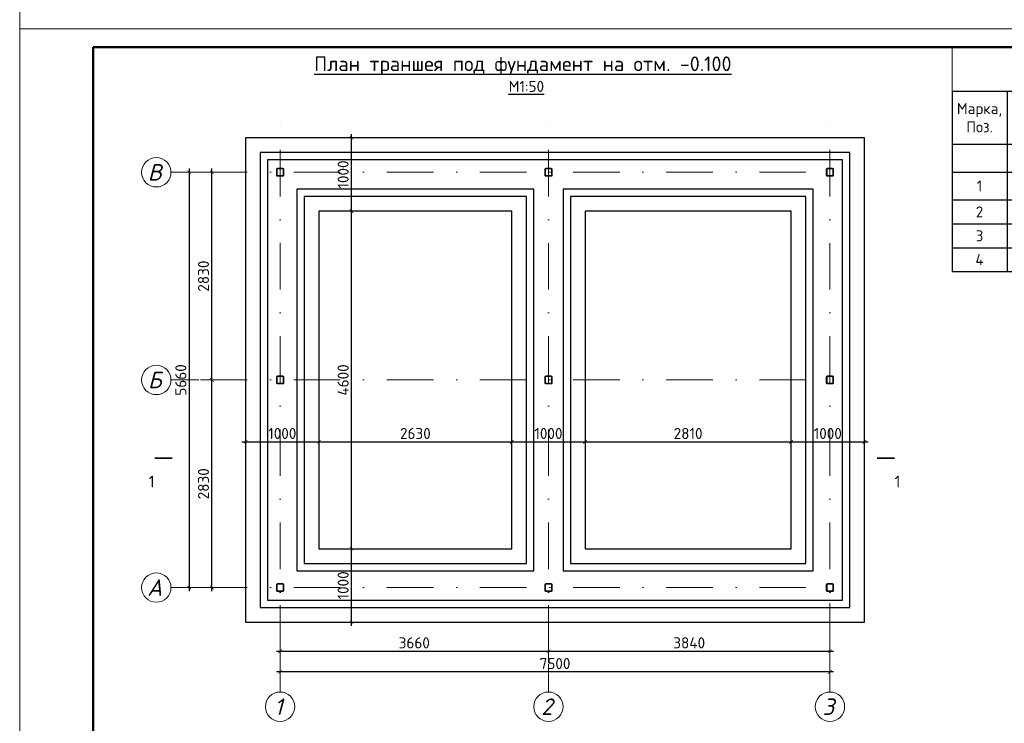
# Model space of a CAD drawing. Header units: millimetres. Extents: x 2842173 to 10151342, y -218675 to 375325.
# Tile 39 of 107: x 2928485 to 2955343, y 29696 to 48875. Entities that reach past the tile are written whole.
import ezdxf
from ezdxf.enums import TextEntityAlignment as Align

# ---------------------------------------------------------------- set-up
doc = ezdxf.new("R2010")
doc.units = ezdxf.units.MM
doc.linetypes.add('DASHDOTX2', pattern=[50.8, 25.4, -12.7, 0, -12.7])
doc.layers.get('Defpoints').update_dxf_attribs({"color": 255})
doc.layers.add('.', color=7, linetype='Continuous', lineweight=15)
doc.styles.add('ICOCPEUR', font='isocpeur.ttf')
doc.styles.add('ISO', font='times.ttf')
doc.styles.add('ISOCPEUR', font='isocpeur.ttf')
doc.styles.add('ГОСТ300', font='isocpeur.ttf')
doc.styles.add('Оси', font='isocpeui.ttf')
doc.dimstyles.new('ГОСТ 50', dxfattribs={"dimtxt": 300, "dimasz": 100, "dimexe": 100, "dimexo": 80, "dimgap": 80, "dimtad": 1, "dimdec": 0, "dimlfac": 0.5, "dimtxsty": 'ГОСТ300', "dimblk": 'ARCHTICK', "dimcen": 50, "dimdle": 100, "dimadec": 0, "dimazin": 0, "dimtfac": 1, "dimtdec": 0, "dimtmove": 0, "dimatfit": 3, "dimldrblk": 'ARCHTICK', "dimfxl": 1, "dimlwe": 9, "dimarcsym": 0})

# ---------------------------------------------------------------- blocks, each defined once
blk = doc.blocks.new('*U20')
at = {"lineweight": 9}
for p, q in [((-20, -5), (-20, 292)), ((-20, 292), (400, 292)), ((400, -5), (-20, -5))]:
    blk.add_line(p, q, dxfattribs=at)
at = {"lineweight": 50}
for p, q in [((0, 0), (0, 287)), ((0, 287), (395, 287))]:
    blk.add_line(p, q, dxfattribs=at)
blk = doc.blocks.new('100x100st')
at = {"layer": '.'}
h = blk.add_hatch(dxfattribs=at)
h.set_pattern_fill('ANSI38', color=256)
h.set_pattern_definition([(45, (2935867.633, 213515.1553), (-2.245064, 2.245064), []), (135, (2935867.633, 213515.1553), (-6.73519, 2.245064), [7.9375, -4.7625])])
h.paths.add_polyline_path([(2935954, 213615), (2935881, 213615, 0.414214), (2935868, 213602), (2935868, 213529, 0.414214), (2935881, 213515), (2935954, 213515, 0.414214), (2935968, 213529), (2935968, 213602, 0.414214)])
h.paths.add_polyline_path([(2935954, 213610, -0.414214), (2935963, 213602), (2935963, 213529, -0.414214), (2935954, 213520), (2935881, 213520, -0.414214), (2935873, 213529), (2935873, 213602, -0.414214), (2935881, 213610)], flags=16)
at = {"color": 0, "linetype": 'ByBlock', "lineweight": 30}
blk.add_lwpolyline([(2935881, 213515), (2935954, 213515, 0.414214), (2935968, 213529), (2935968, 213602, 0.414214), (2935954, 213615), (2935881, 213615, 0.414214), (2935868, 213602), (2935868, 213529, 0.414214), (2935881, 213515, 0.414214)], format="xyb", dxfattribs=at)
blk.add_lwpolyline([(2935881, 213520), (2935954, 213520, 0.414214), (2935963, 213529), (2935963, 213602, 0.414214), (2935954, 213610), (2935881, 213610, 0.414214), (2935873, 213602), (2935873, 213529, 0.414214)], format="xyb", close=True, dxfattribs=at)
blk = doc.blocks.new('*U152')
at = {"color": 0, "linetype": 'DASHDOTX2', "lineweight": -2, "ltscale": 50}
blk.add_line((0, 1209), (0, 17894), dxfattribs=at)
at = {"color": 0, "linetype": 'DASHDOTX2', "lineweight": -2, "ltscale": 30}
blk.add_lwpolyline([(0, 400), (0, 1209)], dxfattribs=at)
at = {"color": 0, "linetype": 'Continuous', "lineweight": -2}
blk.add_circle((0, 0), 400, dxfattribs=at)
at = {"style": 'Оси'}
blk.add_attdef('OS1', text='', height=450, rotation=90, dxfattribs=at).set_placement((0, -44), align=Align.MIDDLE_CENTER)
blk = doc.blocks.new('*U153')
at = {"color": 0, "linetype": 'DASHDOTX2', "lineweight": -2, "ltscale": 50}
blk.add_line((0, 1209), (0, 16343), dxfattribs=at)
at = {"color": 0, "linetype": 'DASHDOTX2', "lineweight": -2, "ltscale": 30}
blk.add_lwpolyline([(0, 400), (0, 1209)], dxfattribs=at)
at = {"color": 0, "linetype": 'Continuous', "lineweight": -2}
blk.add_circle((0, 0), 400, dxfattribs=at)
at = {"style": 'Оси'}
blk.add_attdef('OS1', text='', height=450, dxfattribs=at).set_placement((-44, 0), align=Align.MIDDLE_CENTER)
blk = doc.blocks.new('*U154')
at = {"color": 0, "linetype": 'DASHDOTX2', "lineweight": -2, "ltscale": 50}
blk.add_line((0, 1209), (0, 16299), dxfattribs=at)
at = {"color": 0, "linetype": 'DASHDOTX2', "lineweight": -2, "ltscale": 30}
blk.add_lwpolyline([(0, 400), (0, 1209)], dxfattribs=at)
at = {"color": 0, "linetype": 'Continuous', "lineweight": -2}
blk.add_circle((0, 0), 400, dxfattribs=at)
at = {"style": 'Оси'}
blk.add_attdef('OS1', text='', height=450, dxfattribs=at).set_placement((-44, 0), align=Align.MIDDLE_CENTER)
blk = doc.blocks.new('*U151')
at = {"color": 0, "linetype": 'DASHDOTX2', "lineweight": -2, "ltscale": 50}
blk.add_line((0, 1209), (0, 16286), dxfattribs=at)
at = {"color": 0, "linetype": 'DASHDOTX2', "lineweight": -2, "ltscale": 30}
blk.add_lwpolyline([(0, 400), (0, 1209)], dxfattribs=at)
at = {"color": 0, "linetype": 'Continuous', "lineweight": -2}
blk.add_circle((0, 0), 400, dxfattribs=at)
at = {"style": 'Оси'}
blk.add_attdef('OS1', text='', height=450, dxfattribs=at).set_placement((-44, 0), align=Align.MIDDLE_CENTER)
blk = doc.blocks.new('_ArchTick')
at = {"color": 0, "linetype": 'ByBlock', "const_width": 0.15}
blk.add_lwpolyline([(-0.5, -0.5), (0.5, 0.5)], dxfattribs=at)
blk = doc.blocks.new('*D179')
at = {"color": 0, "lineweight": 9, "transparency": 16777216}
for p, q in [((2933933, 39055), (2933628, 39055)), ((2933933, 33395), (2933628, 33395))]:
    blk.add_line(p, q, dxfattribs=at)
at = {"color": 0, "lineweight": -2, "transparency": 16777216}
blk.add_line((2933728, 33295), (2933728, 39155), dxfattribs=at)
at = {"layer": 'Defpoints', "color": 0, "transparency": 16777216}
for p in [(2933728, 39055), (2934013, 39055), (2934013, 33395)]:
    blk.add_point(p, dxfattribs=at)
at = {"color": 0, "lineweight": -2, "transparency": 16777216, "xscale": 100, "yscale": 100, "zscale": 100}
for p, rotation in [((2933728, 39055), 90), ((2933728, 33395), 270)]:
    blk.add_blockref('_ArchTick', p, dxfattribs=dict(at, rotation=rotation))
at = {"color": 0, "transparency": 16777216, "insert": (2933498, 36225), "char_height": 300, "attachment_point": 5, "rotation": 90, "style": 'ГОСТ300'}
blk.add_mtext('2830', dxfattribs=at)
blk = doc.blocks.new('*D180')
at = {"color": 0, "lineweight": 9, "transparency": 16777216}
for p, q in [((2933932, 44715), (2933628, 44715)), ((2933933, 39055), (2933628, 39055))]:
    blk.add_line(p, q, dxfattribs=at)
at = {"color": 0, "lineweight": -2, "transparency": 16777216}
blk.add_line((2933728, 38955), (2933728, 44815), dxfattribs=at)
at = {"layer": 'Defpoints', "color": 0, "transparency": 16777216}
for p in [(2933728, 44715), (2934012, 44715), (2934013, 39055)]:
    blk.add_point(p, dxfattribs=at)
at = {"color": 0, "lineweight": -2, "transparency": 16777216, "xscale": 100, "yscale": 100, "zscale": 100}
for p, rotation in [((2933728, 44715), 90), ((2933728, 39055), 270)]:
    blk.add_blockref('_ArchTick', p, dxfattribs=dict(at, rotation=rotation))
at = {"color": 0, "transparency": 16777216, "insert": (2933498, 41885), "char_height": 300, "attachment_point": 5, "rotation": 90, "style": 'ГОСТ300'}
blk.add_mtext('2830', dxfattribs=at)
blk = doc.blocks.new('*D181')
at = {"color": 0, "lineweight": 9, "transparency": 16777216}
for p, q in [((2933932, 44715), (2933010, 44715)), ((2933933, 33395), (2933010, 33395))]:
    blk.add_line(p, q, dxfattribs=at)
at = {"color": 0, "lineweight": -2, "transparency": 16777216}
blk.add_line((2933110, 44815), (2933110, 33295), dxfattribs=at)
at = {"layer": 'Defpoints', "color": 0, "transparency": 16777216}
for p in [(2934012, 44715), (2933110, 33395), (2934013, 33395)]:
    blk.add_point(p, dxfattribs=at)
at = {"color": 0, "lineweight": -2, "transparency": 16777216, "xscale": 100, "yscale": 100, "zscale": 100}
for p, rotation in [((2933110, 44715), 90), ((2933110, 33395), 270)]:
    blk.add_blockref('_ArchTick', p, dxfattribs=dict(at, rotation=rotation))
at = {"color": 0, "transparency": 16777216, "insert": (2932880, 39055), "char_height": 300, "attachment_point": 5, "rotation": 90, "style": 'ГОСТ300'}
blk.add_mtext('5660', dxfattribs=at)
blk = doc.blocks.new('*D182')
at = {"color": 0, "lineweight": 9, "transparency": 16777216}
for p, q in [((2935588, 32919), (2935588, 31559)), ((2942908, 32919), (2942908, 31559))]:
    blk.add_line(p, q, dxfattribs=at)
at = {"color": 0, "lineweight": -2, "transparency": 16777216}
blk.add_line((2935488, 31659), (2943008, 31659), dxfattribs=at)
at = {"layer": 'Defpoints', "color": 0, "transparency": 16777216}
for p in [(2935588, 32999), (2942908, 32999), (2942908, 31659)]:
    blk.add_point(p, dxfattribs=at)
at = {"color": 0, "lineweight": -2, "transparency": 16777216, "xscale": 100, "yscale": 100, "zscale": 100, "rotation": 180}
blk.add_blockref('_ArchTick', (2935588, 31659), dxfattribs=at)
at = {"color": 0, "lineweight": -2, "transparency": 16777216, "xscale": 100, "yscale": 100, "zscale": 100}
blk.add_blockref('_ArchTick', (2942908, 31659), dxfattribs=at)
at = {"color": 0, "transparency": 16777216, "insert": (2939248, 31889), "char_height": 300, "attachment_point": 5, "style": 'ГОСТ300'}
blk.add_mtext('3660', dxfattribs=at)
blk = doc.blocks.new('*D183')
at = {"color": 0, "lineweight": 9, "transparency": 16777216}
for p, q in [((2942908, 32919), (2942908, 31559)), ((2950588, 32973), (2950588, 31559))]:
    blk.add_line(p, q, dxfattribs=at)
at = {"color": 0, "lineweight": -2, "transparency": 16777216}
blk.add_line((2942808, 31659), (2950688, 31659), dxfattribs=at)
at = {"layer": 'Defpoints', "color": 0, "transparency": 16777216}
for p in [(2950588, 33053), (2942908, 32999), (2950588, 31659)]:
    blk.add_point(p, dxfattribs=at)
at = {"color": 0, "lineweight": -2, "transparency": 16777216, "xscale": 100, "yscale": 100, "zscale": 100, "rotation": 180}
blk.add_blockref('_ArchTick', (2942908, 31659), dxfattribs=at)
at = {"color": 0, "lineweight": -2, "transparency": 16777216, "xscale": 100, "yscale": 100, "zscale": 100}
blk.add_blockref('_ArchTick', (2950588, 31659), dxfattribs=at)
at = {"color": 0, "transparency": 16777216, "insert": (2946748, 31889), "char_height": 300, "attachment_point": 5, "style": 'ГОСТ300'}
blk.add_mtext('3840', dxfattribs=at)
blk = doc.blocks.new('*D184')
at = {"color": 0, "lineweight": 9, "transparency": 16777216}
for p, q in [((2935588, 32572), (2935588, 30995)), ((2950588, 32572), (2950588, 30995))]:
    blk.add_line(p, q, dxfattribs=at)
at = {"color": 0, "lineweight": -2, "transparency": 16777216}
blk.add_line((2950688, 31095), (2935488, 31095), dxfattribs=at)
at = {"layer": 'Defpoints', "color": 0, "transparency": 16777216}
for p in [(2935588, 32652), (2950588, 32652), (2935588, 31095)]:
    blk.add_point(p, dxfattribs=at)
at = {"color": 0, "lineweight": -2, "transparency": 16777216, "xscale": 100, "yscale": 100, "zscale": 100, "rotation": 180}
blk.add_blockref('_ArchTick', (2935588, 31095), dxfattribs=at)
at = {"color": 0, "lineweight": -2, "transparency": 16777216, "xscale": 100, "yscale": 100, "zscale": 100}
blk.add_blockref('_ArchTick', (2950588, 31095), dxfattribs=at)
at = {"color": 0, "transparency": 16777216, "insert": (2943088, 31325), "char_height": 300, "attachment_point": 5, "style": 'ГОСТ300'}
blk.add_mtext('7500', dxfattribs=at)
blk = doc.blocks.new('*D185')
at = {"color": 0, "lineweight": 9, "transparency": 16777216}
for p, q in [((2934648, 37817), (2934648, 37266)), ((2936648, 37817), (2936648, 37266))]:
    blk.add_line(p, q, dxfattribs=at)
at = {"color": 0, "lineweight": -2, "transparency": 16777216}
blk.add_line((2934548, 37366), (2936748, 37366), dxfattribs=at)
at = {"layer": 'Defpoints', "color": 0, "transparency": 16777216}
for p in [(2934648, 37897), (2936648, 37897), (2936648, 37366)]:
    blk.add_point(p, dxfattribs=at)
at = {"color": 0, "lineweight": -2, "transparency": 16777216, "xscale": 100, "yscale": 100, "zscale": 100, "rotation": 180}
blk.add_blockref('_ArchTick', (2934648, 37366), dxfattribs=at)
at = {"color": 0, "lineweight": -2, "transparency": 16777216, "xscale": 100, "yscale": 100, "zscale": 100}
blk.add_blockref('_ArchTick', (2936648, 37366), dxfattribs=at)
at = {"color": 0, "transparency": 16777216, "insert": (2935648, 37596), "char_height": 300, "attachment_point": 5, "style": 'ГОСТ300'}
blk.add_mtext('1000', dxfattribs=at)
blk = doc.blocks.new('*D186')
at = {"color": 0, "lineweight": 9, "transparency": 16777216}
for p, q in [((2941908, 37935), (2941908, 37266)), ((2936648, 37817), (2936648, 37266))]:
    blk.add_line(p, q, dxfattribs=at)
at = {"color": 0, "lineweight": -2, "transparency": 16777216}
blk.add_line((2936548, 37366), (2942008, 37366), dxfattribs=at)
at = {"layer": 'Defpoints', "color": 0, "transparency": 16777216}
for p in [(2936648, 37897), (2941908, 38015), (2941908, 37366)]:
    blk.add_point(p, dxfattribs=at)
at = {"color": 0, "lineweight": -2, "transparency": 16777216, "xscale": 100, "yscale": 100, "zscale": 100, "rotation": 180}
blk.add_blockref('_ArchTick', (2936648, 37366), dxfattribs=at)
at = {"color": 0, "lineweight": -2, "transparency": 16777216, "xscale": 100, "yscale": 100, "zscale": 100}
blk.add_blockref('_ArchTick', (2941908, 37366), dxfattribs=at)
at = {"color": 0, "transparency": 16777216, "insert": (2939278, 37596), "char_height": 300, "attachment_point": 5, "style": 'ГОСТ300'}
blk.add_mtext('2630', dxfattribs=at)
blk = doc.blocks.new('*D187')
at = {"color": 0, "lineweight": 9, "transparency": 16777216}
for p, q in [((2941908, 37935), (2941908, 37266)), ((2943908, 38081), (2943908, 37266))]:
    blk.add_line(p, q, dxfattribs=at)
at = {"color": 0, "lineweight": -2, "transparency": 16777216}
blk.add_line((2941808, 37366), (2944008, 37366), dxfattribs=at)
at = {"layer": 'Defpoints', "color": 0, "transparency": 16777216}
for p in [(2943908, 38161), (2941908, 38015), (2943908, 37366)]:
    blk.add_point(p, dxfattribs=at)
at = {"color": 0, "lineweight": -2, "transparency": 16777216, "xscale": 100, "yscale": 100, "zscale": 100, "rotation": 180}
blk.add_blockref('_ArchTick', (2941908, 37366), dxfattribs=at)
at = {"color": 0, "lineweight": -2, "transparency": 16777216, "xscale": 100, "yscale": 100, "zscale": 100}
blk.add_blockref('_ArchTick', (2943908, 37366), dxfattribs=at)
at = {"color": 0, "transparency": 16777216, "insert": (2942908, 37596), "char_height": 300, "attachment_point": 5, "style": 'ГОСТ300'}
blk.add_mtext('1000', dxfattribs=at)
blk = doc.blocks.new('*D188')
at = {"color": 0, "lineweight": 9, "transparency": 16777216}
for p, q in [((2949528, 38156), (2949528, 37266)), ((2943908, 38081), (2943908, 37266))]:
    blk.add_line(p, q, dxfattribs=at)
at = {"color": 0, "lineweight": -2, "transparency": 16777216}
blk.add_line((2943808, 37366), (2949628, 37366), dxfattribs=at)
at = {"layer": 'Defpoints', "color": 0, "transparency": 16777216}
for p in [(2943908, 38161), (2949528, 38236), (2949528, 37366)]:
    blk.add_point(p, dxfattribs=at)
at = {"color": 0, "lineweight": -2, "transparency": 16777216, "xscale": 100, "yscale": 100, "zscale": 100, "rotation": 180}
blk.add_blockref('_ArchTick', (2943908, 37366), dxfattribs=at)
at = {"color": 0, "lineweight": -2, "transparency": 16777216, "xscale": 100, "yscale": 100, "zscale": 100}
blk.add_blockref('_ArchTick', (2949528, 37366), dxfattribs=at)
at = {"color": 0, "transparency": 16777216, "insert": (2946718, 37596), "char_height": 300, "attachment_point": 5, "style": 'ГОСТ300'}
blk.add_mtext('2810', dxfattribs=at)
blk = doc.blocks.new('*D189')
at = {"color": 0, "lineweight": 9, "transparency": 16777216}
for p, q in [((2949528, 38156), (2949528, 37266)), ((2951528, 38145), (2951528, 37266))]:
    blk.add_line(p, q, dxfattribs=at)
at = {"color": 0, "lineweight": -2, "transparency": 16777216}
blk.add_line((2949428, 37366), (2951628, 37366), dxfattribs=at)
at = {"layer": 'Defpoints', "color": 0, "transparency": 16777216}
for p in [(2949528, 38236), (2951528, 38225), (2951528, 37366)]:
    blk.add_point(p, dxfattribs=at)
at = {"color": 0, "lineweight": -2, "transparency": 16777216, "xscale": 100, "yscale": 100, "zscale": 100, "rotation": 180}
blk.add_blockref('_ArchTick', (2949528, 37366), dxfattribs=at)
at = {"color": 0, "lineweight": -2, "transparency": 16777216, "xscale": 100, "yscale": 100, "zscale": 100}
blk.add_blockref('_ArchTick', (2951528, 37366), dxfattribs=at)
at = {"color": 0, "transparency": 16777216, "insert": (2950528, 37596), "char_height": 300, "attachment_point": 5, "style": 'ГОСТ300'}
blk.add_mtext('1000', dxfattribs=at)
blk = doc.blocks.new('*D190')
at = {"color": 0, "lineweight": 9, "transparency": 16777216}
for p, q in [((2937047, 34455), (2937638, 34455)), ((2937047, 32455), (2937638, 32455))]:
    blk.add_line(p, q, dxfattribs=at)
at = {"color": 0, "lineweight": -2, "transparency": 16777216}
blk.add_line((2937538, 32355), (2937538, 34555), dxfattribs=at)
at = {"layer": 'Defpoints', "color": 0, "transparency": 16777216}
for p in [(2936967, 34455), (2937538, 34455), (2936967, 32455)]:
    blk.add_point(p, dxfattribs=at)
at = {"color": 0, "lineweight": -2, "transparency": 16777216, "xscale": 100, "yscale": 100, "zscale": 100}
for p, rotation in [((2937538, 34455), 90), ((2937538, 32455), 270)]:
    blk.add_blockref('_ArchTick', p, dxfattribs=dict(at, rotation=rotation))
at = {"color": 0, "transparency": 16777216, "insert": (2937308, 33455), "char_height": 300, "attachment_point": 5, "rotation": 90, "style": 'ГОСТ300'}
blk.add_mtext('1000', dxfattribs=at)
blk = doc.blocks.new('*D191')
at = {"color": 0, "lineweight": 9, "transparency": 16777216}
for p, q in [((2937263, 43655), (2937638, 43655)), ((2937047, 34455), (2937638, 34455))]:
    blk.add_line(p, q, dxfattribs=at)
at = {"color": 0, "lineweight": -2, "transparency": 16777216}
blk.add_line((2937538, 34355), (2937538, 43755), dxfattribs=at)
at = {"layer": 'Defpoints', "color": 0, "transparency": 16777216}
for p in [(2937183, 43655), (2937538, 43655), (2936967, 34455)]:
    blk.add_point(p, dxfattribs=at)
at = {"color": 0, "lineweight": -2, "transparency": 16777216, "xscale": 100, "yscale": 100, "zscale": 100}
for p, rotation in [((2937538, 43655), 90), ((2937538, 34455), 270)]:
    blk.add_blockref('_ArchTick', p, dxfattribs=dict(at, rotation=rotation))
at = {"color": 0, "transparency": 16777216, "insert": (2937308, 39055), "char_height": 300, "attachment_point": 5, "rotation": 90, "style": 'ГОСТ300'}
blk.add_mtext('4600', dxfattribs=at)
blk = doc.blocks.new('*D192')
at = {"color": 0, "lineweight": -2, "transparency": 16777216}
blk.add_line((2937538, 43555), (2937538, 45755), dxfattribs=at)
at = {"color": 0, "lineweight": 9, "transparency": 16777216}
for p, q in [((2937313, 45655), (2937638, 45655)), ((2937263, 43655), (2937638, 43655))]:
    blk.add_line(p, q, dxfattribs=at)
at = {"layer": 'Defpoints', "color": 0, "transparency": 16777216}
for p in [(2937233, 45655), (2937538, 45655), (2937183, 43655)]:
    blk.add_point(p, dxfattribs=at)
at = {"color": 0, "lineweight": -2, "transparency": 16777216, "xscale": 100, "yscale": 100, "zscale": 100}
for p, rotation in [((2937538, 45655), 90), ((2937538, 43655), 270)]:
    blk.add_blockref('_ArchTick', p, dxfattribs=dict(at, rotation=rotation))
at = {"color": 0, "transparency": 16777216, "insert": (2937308, 44655), "char_height": 300, "attachment_point": 5, "rotation": 90, "style": 'ГОСТ300'}
blk.add_mtext('1000', dxfattribs=at)
blk = doc.blocks.new('*T198')
at = {"color": 0, "lineweight": -2, "transparency": 16777216}
for p, q in [((0, -1200), (16067, -1200)), ((11567, -2641), (11567, -6114))]:
    blk.add_line(p, q, dxfattribs=at)
at = {"color": 0, "linetype": 'ByBlock', "lineweight": -2, "transparency": 16777216}
for p, q in [((0, -1200), (0, -6114)), ((1500, -1200), (1500, -6114)), ((11567, -1200), (11567, -2641)), ((12567, -1200), (12567, -6114)), ((14067, -1200), (14067, -6114)), ((16067, -1200), (16067, -6114)), ((0, -2641), (16067, -2641)), ((0, -3403), (16067, -3403)), ((0, -4164), (16067, -4164)), ((0, -4814), (16067, -4814)), ((0, -5464), (16067, -5464)), ((0, -6114), (16067, -6114))]:
    blk.add_line(p, q, dxfattribs=at)
at = {"layer": 'Defpoints', "color": 8, "linetype": 'ByBlock', "lineweight": 0, "transparency": 16777216}
for p, q in [((0, 0), (16067, 0)), ((0, 0), (0, -1200)), ((16067, 0), (16067, -1200))]:
    blk.add_line(p, q, dxfattribs=at)
at = {"color": 0, "lineweight": 15, "transparency": 16777216}
for s, insert, char_height, width, attachment_point, style in [('{\\C256;Ведомость объёмов работ }', (8034, -600), 350, 15925.99, 5, 'ICOCPEUR'), ('Марка,\\PПоз.', (750, -1921), 300, 1358.57, 5, 'ICOCPEUR'), ('Кол. шт.', (12067, -1921), 300, 858.57, 5, 'ICOCPEUR'), ('Масса ед., кг', (13317, -1921), 300, 1358.57, 5, 'ICOCPEUR'), ('Приме-\\Pчание', (15067, -1921), 300, 1858.57, 5, 'ICOCPEUR'), ('Наименование', (6534, -1921), 300, 9925.99, 5, 'ICOCPEUR'), ('{\\fISOCPEUR|b0|i0|c204|p34;\\C256;Траншея}', (6534, -3022), 300, 9925.99, 5, 'ISO'), ('1', (750, -3783), 300, 1358.57, 5, 'ICOCPEUR'), ('{\\H0.83333x;\\C256; }Выемка котлована', (1571, -3783), 300, 9925.99, 4, 'ICOCPEUR'), ('{\\C256;м³}', (12067, -3783), 300, 858.57, 5, 'ICOCPEUR'), ('21.48', (13317, -3783), 300, 1358.57, 5, 'ICOCPEUR'), ('2', (750, -4489), 300, 1358.57, 5, 'ICOCPEUR'), ('{\\C256;м³}', (12067, -4489), 300, 858.57, 5, 'ICOCPEUR'), ('12.11', (13317, -4489), 300, 1358.57, 5, 'ICOCPEUR'), ('{\\H0.83333x;\\C256; }Обратная засыпка', (1571, -4489), 300, 9925.99, 4, 'ICOCPEUR'), ('3', (750, -5139), 300, 1358.57, 5, 'ICOCPEUR'), ('{\\H0.83333x;\\C256; \\H1.2x;\\C7;Обратная засыпка под пол}', (1571, -5139), 300, 9925.99, 4, 'ICOCPEUR'), ('{\\C256;м³}', (12067, -5139), 300, 858.57, 5, 'ICOCPEUR'), ('6.90', (13317, -5139), 300, 1358.57, 5, 'ICOCPEUR'), ('4', (750, -5789), 300, 1358.57, 5, 'ICOCPEUR'), ('{\\H0.83333x;\\C256; \\H1.2x;\\C7;Вывоз грунта}', (1571, -5789), 300, 9925.99, 4, 'ICOCPEUR'), ('{\\C256;м³}', (12067, -5789), 300, 858.57, 5, 'ICOCPEUR'), ('2.47', (13317, -5789), 300, 1358.57, 5, 'ICOCPEUR')]:
    blk.add_mtext(s, dxfattribs=dict(at, insert=insert, char_height=char_height, width=width, attachment_point=attachment_point, style=style))

msp = doc.modelspace()

# ---------------------------------------------------------------- linework, layer by layer
at = {"lineweight": 30}
for points in [[(2951527.714, 32454.633), (2951527.714, 45654.846), (2934647.717, 45654.846), (2934647.717, 32454.633)], [(2941907.688, 43654.846), (2936647.717, 43654.846), (2936647.717, 34454.633), (2941907.688, 34454.633)], [(2943907.688, 34454.633), (2949527.714, 34454.633), (2949527.714, 43654.846), (2943907.688, 43654.846)]]:
    msp.add_lwpolyline(points, close=True, dxfattribs=at)
for points in [[(2951127.714, 32854.633), (2951127.714, 45254.846), (2935047.717, 45254.846), (2935047.717, 32854.633)], [(2950927.714, 33054.633), (2950927.714, 45054.846), (2935247.717, 45054.846), (2935247.717, 33054.633)], [(2942507.688, 44254.846), (2936047.717, 44254.846), (2936047.717, 33854.633), (2942507.688, 33854.633)], [(2942307.688, 44054.846), (2936247.717, 44054.846), (2936247.717, 34054.633), (2942307.688, 34054.633)], [(2943307.688, 33854.633), (2950127.714, 33854.633), (2950127.714, 44254.846), (2943307.688, 44254.846)], [(2943507.688, 34054.633), (2949927.714, 34054.633), (2949927.714, 44054.846), (2943507.688, 44054.846)]]:
    msp.add_lwpolyline(points, close=True)
for points in [[(2932645.294, 36926.06, 48, 48, 0), (2932165.294, 36926.06, 48, 48, 0), (2932325.294, 36926.06, 0, 64, 0), (2932325.294, 36606.06, 0, 0, 0), (2932325.294, 36126.06, 0, 0, 0)], [(2951869.927, 36926.06, 48, 48, 0), (2952349.927, 36926.06, 48, 48, 0), (2952189.927, 36926.06, 0, 64, 0), (2952189.927, 36606.06, 0, 0, 0), (2952189.927, 36126.06, 0, 0, 0)]]:
    msp.add_lwpolyline(points, format="xyseb")

# ---------------------------------------------------------------- block references
at = {"color": 0, "ltscale": 30, "xscale": 100, "yscale": 100, "zscale": 100}
for p in [(2930484.712, 49124.819), (2930484.712, 19424.819)]:
    msp.add_blockref('*U20', p, dxfattribs=at)
msp.add_blockref('*T198', (2953917.295, 48124.819))
at = {"color": 248, "lineweight": 9, "true_color": 0x641213}
for name, p, values in [('*U153', (2935587.715, 30148.932), {'OS1': '1'}), ('*U154', (2942907.688, 30148.807), {'OS1': '2'}), ('*U151', (2950587.72, 30148.807), {'OS1': '3'})]:
    msp.add_blockref(name, p, dxfattribs=at).add_auto_attribs(values)
at = {"color": 248, "lineweight": 9, "true_color": 0x641213, "rotation": 270}
for p, values in [((2932211.705, 44714.883), {'OS1': 'В'}), ((2932211.705, 39054.839), {'OS1': 'Б'}), ((2932211.705, 33394.669), {'OS1': 'A'})]:
    msp.add_blockref('*U152', p, dxfattribs=at).add_auto_attribs(values)
at = {"xscale": 2, "yscale": 2, "zscale": 2, "rotation": 90}
for p in [(3362718.028, -5827120.42), (3370037.993, -5827120.42), (3377718.024, -5827120.42), (3362718.028, -5832780.464), (3370037.935, -5832780.464), (3377718.024, -5832780.464), (3362718.028, -5838440.633), (3370037.993, -5838440.633), (3377718.024, -5838440.633)]:
    msp.add_blockref('100x100st', p, dxfattribs=at)

# ---------------------------------------------------------------- texts
at = {"style": 'ISOCPEUR'}
msp.add_text('1', height=320, dxfattribs=at).set_placement((2932165.294, 36446.06), align=Align.TOP_RIGHT)
msp.add_text('1', height=320, dxfattribs=at).set_placement((2952349.927, 36446.06), align=Align.TOP_LEFT)
at = {"insert": (2942210.101, 47390.167), "char_height": 400, "attachment_point": 5, "style": 'ISOCPEUR'}
msp.add_mtext_dynamic_manual_height_columns('{\\LПлан траншея под фундамент на отм. -0.100\\P\\pt12800;\\H0.75x; М1:50}', width=13665.03123, gutter_width=12.5, heights=[0], dxfattribs=at)

# ---------------------------------------------------------------- dimensions: what is measured, and where the dimension line sits
for base, p1, p2, picture, middle in [((2937537.611, 45654.846), (2937182.766, 43654.846), (2937232.978, 45654.846), '*D192', (2937307.611, 44654.846)), ((2933110.272, 33394.669), (2934012.45, 44714.883), (2934013.247, 33394.669), '*D181', (2932880.272, 39054.776)), ((2933727.821, 44714.883), (2934013.247, 39054.839), (2934012.45, 44714.883), '*D180', (2933497.821, 41884.861)), ((2937537.611, 43654.846), (2936966.93, 34454.633), (2937182.766, 43654.846), '*D191', (2937307.611, 39054.739)), ((2933727.821, 39054.839), (2934013.247, 33394.669), (2934013.247, 39054.839), '*D179', (2933497.821, 36224.754)), ((2937537.611, 34454.633), (2936966.93, 32454.633), (2936966.93, 34454.633), '*D190', (2937307.611, 33454.633))]:
    dim = msp.add_linear_dim(base=base, p1=p1, p2=p2, angle=90, dimstyle='ГОСТ 50')
    dim.commit()
    dim.dimension.update_dxf_attribs({"geometry": picture, "text_midpoint": middle})
for base, p1, p2, picture, middle in [((2943907.688, 37365.638), (2941907.688, 38015.006), (2943907.688, 38161.463), '*D187', (2942907.688, 37595.638)), ((2949527.714, 37365.638), (2943907.688, 38161.463), (2949527.714, 38235.658), '*D188', (2946717.701, 37595.638)), ((2951527.714, 37365.638), (2949527.714, 38235.658), (2951527.714, 38224.505), '*D189', (2950527.714, 37595.638)), ((2936647.717, 37365.638), (2934647.717, 37896.655), (2936647.717, 37896.655), '*D185', (2935647.717, 37595.638)), ((2941907.688, 37365.638), (2936647.717, 37896.655), (2941907.688, 38015.006), '*D186', (2939277.703, 37595.638)), ((2950587.72, 31658.584), (2942907.688, 32998.541), (2950587.72, 33052.711), '*D183', (2946747.704, 31888.584)), ((2942907.688, 31658.584), (2935587.715, 32998.541), (2942907.688, 32998.541), '*D182', (2939247.702, 31888.584)), ((2935587.715, 31094.514), (2950587.72, 32651.821), (2935587.715, 32651.821), '*D184', (2943087.717, 31324.514))]:
    dim = msp.add_linear_dim(base=base, p1=p1, p2=p2, dimstyle='ГОСТ 50')
    dim.commit()
    dim.dimension.update_dxf_attribs({"geometry": picture, "text_midpoint": middle})

doc.saveas('drawing.dxf')
